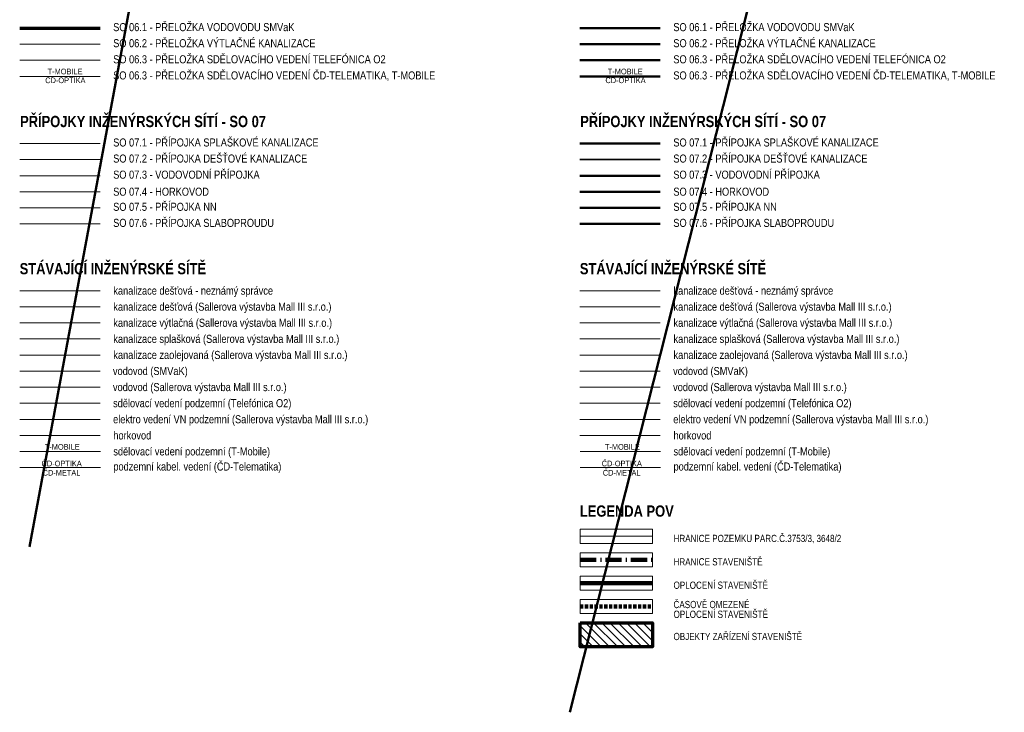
# Model space of a CAD drawing. Header units: millimetres. Extents: x -124639 to 133188, y -48358 to 76648.
# Tile 1 of 49: x -124639 to -63449, y -23851 to 19222. Entities that reach past the tile are written whole.
import ezdxf

# ---------------------------------------------------------------- set-up
doc = ezdxf.new("R2010")
doc.units = ezdxf.units.MM
doc.header["$MEASUREMENT"] = 0
doc.linetypes.add('čerchovaná 14', pattern=[1580, 1000, -260, 60, -260])
doc.linetypes.add('čárkovaná 3', pattern=[300, 200, -100])
doc.layers.add('0_txt_legendy', color=7, linetype='Continuous')
doc.layers.add('_IS_el_VO_nov', color=7, linetype='Continuous')
doc.styles.add('GENEROVANÝ_STYL_1', font='txt')
doc.styles.add('GENEROVANÝ_STYL_2', font='ARIALN.TTF')
doc.styles.add('GENEROVANÝ_STYL_3', font='arial.ttf')
doc.linetypes.add('kanalizace - výtlak (2)', pattern='A,0,[1,D.1.1.16 SKLADBY  PODLAH A STĚN1.Shx,S=29.365079,R=0,X=-0.2,Y=0],-4200,0', length=4200)
doc.linetypes.add('kanalizace- bez rozlišení druhu', pattern='A,0,[2,D.1.1.16 SKLADBY  PODLAH A STĚN1.Shx,S=29.365079,R=0,X=-0.2,Y=0],-4200,0', length=4200)
doc.linetypes.add('kanalizace_01 (2)', pattern='A,0,[3,D.1.1.16 SKLADBY  PODLAH A STĚN1.Shx,S=31.746032,R=0,X=0,Y=0],-4150,0', length=4150)
doc.linetypes.add('kanalizace_03', pattern='A,0,[4,D.1.1.16 SKLADBY  PODLAH A STĚN1.Shx,S=31.746032,R=0,X=0,Y=0],-4150,0', length=4150)
doc.linetypes.add('kanalizace_05', pattern='A,0,[5,D.1.1.16 SKLADBY  PODLAH A STĚN1.Shx,S=28.373016,R=0,X=0,Y=0],-3725,0', length=3725)
doc.linetypes.add('oplocení spoluvlastnictví (2)', pattern='A,0,[19,D.1.1.16 SKLADBY  PODLAH A STĚN1.Shx,S=23.809524,R=0,X=0,Y=-8.32667e-17],-3000,0', length=3000)
doc.linetypes.add('sdělovací kabely CD - OPTIKA', pattern='A,0,[13,D.1.1.16 SKLADBY  PODLAH A STĚN1.Shx,S=198.412698,R=0,X=0,Y=-0.013997],-25400,0', length=25400)
doc.linetypes.add('sdělovací kabely T-MOBILE', pattern='A,0,[12,D.1.1.16 SKLADBY  PODLAH A STĚN1.Shx,S=198.412698,R=0,X=0,Y=0],-25300,0', length=25300)
doc.linetypes.add('sdělovácí vedení - spojové', pattern='A,0,[11,D.1.1.16 SKLADBY  PODLAH A STĚN1.Shx,S=30.15873,R=0,X=-0.2,Y=5.55112e-16],-4200,0', length=4200)
doc.linetypes.add('silové vedení - NN', pattern='A,0,[10,D.1.1.16 SKLADBY  PODLAH A STĚN1.Shx,S=38.095238,R=0,X=0,Y=0.025],-5400,0', length=5400)
doc.linetypes.add('silové vedení - VN', pattern='A,0,[8,D.1.1.16 SKLADBY  PODLAH A STĚN1.Shx,S=38.095238,R=0,X=0,Y=0.025],-5400,0', length=5400)
doc.linetypes.add('tepelné potrubí - teplovodní_ primární', pattern='A,0,[9,D.1.1.16 SKLADBY  PODLAH A STĚN1.Shx,S=27.777778,R=0,X=0,Y=0],-4200,0', length=4200)
doc.linetypes.add('vedení_O2_01', pattern='A,0,[7,D.1.1.16 SKLADBY  PODLAH A STĚN1.Shx,S=47.619048,R=0,X=0,Y=3.19605e-14],-6200,0', length=6200)
doc.linetypes.add('veřejné osvětlení1', pattern='A,0,[18,D.1.1.16 SKLADBY  PODLAH A STĚN1.Shx,S=38.095238,R=0,X=0,Y=0.002644],-5400,0', length=5400)
doc.linetypes.add('vodovod_05 (2)', pattern='A,0,[6,D.1.1.16 SKLADBY  PODLAH A STĚN1.Shx,S=23.809524,R=0,X=0,Y=0],-3150,0', length=3150)

msp = doc.modelspace()

# ---------------------------------------------------------------- hatches: boundary and pattern name
at = {"layer": '0_txt_legendy', "linetype": 'Continuous', "lineweight": 25}
h = msp.add_hatch(dxfattribs=at)
h.set_pattern_fill('konstrukční_desky_0001', color=1, style=0, pattern_type=2)
h.set_pattern_definition([(135, (-87571.17, -19183.5), (254.56, 254.56), [])])
h.paths.add_polyline_path([(-89811, -18289), (-85311, -18289), (-85311, -19789), (-89811, -19789)])

# ---------------------------------------------------------------- linework, layer by layer
at = {"layer": '0_txt_legendy', "color": 92, "linetype": 'vodovod_05 (2)', "lineweight": 70, "true_color": 0x00d700}
msp.add_line((-124639, 18695), (-119638, 18695), dxfattribs=at)
at = {"layer": '0_txt_legendy', "color": 92, "linetype": 'vodovod_05 (2)', "lineweight": 50, "true_color": 0x00d700}
for p, q in [((-89827, 18695), (-84827, 18695)), ((-89827, 9521), (-84827, 9521))]:
    msp.add_line(p, q, dxfattribs=at)
at = {"layer": '0_txt_legendy', "color": 250, "linetype": 'kanalizace - výtlak (2)', "lineweight": 20, "true_color": 0x292929}
msp.add_line((-124639, 17695), (-119638, 17695), dxfattribs=at)
at = {"layer": '0_txt_legendy', "color": 92, "linetype": 'kanalizace - výtlak (2)', "lineweight": 50, "true_color": 0x00d700}
msp.add_line((-89827, 17695), (-84827, 17695), dxfattribs=at)
at = {"layer": '0_txt_legendy', "color": 250, "linetype": 'vedení_O2_01', "lineweight": 20, "true_color": 0x292929}
msp.add_line((-124639, 16695), (-119638, 16695), dxfattribs=at)
at = {"layer": '0_txt_legendy', "color": 92, "linetype": 'vedení_O2_01', "lineweight": 50, "true_color": 0x00d700}
msp.add_line((-89827, 16695), (-84827, 16695), dxfattribs=at)
at = {"layer": '0_txt_legendy', "color": 250, "linetype": 'sdělovací kabely T-MOBILE', "lineweight": 20, "true_color": 0x292929}
msp.add_line((-124639, 15695), (-119638, 15695), dxfattribs=at)
at = {"layer": '0_txt_legendy', "color": 92, "linetype": 'sdělovací kabely T-MOBILE', "lineweight": 50, "true_color": 0x00d700}
msp.add_line((-89827, 15695), (-84827, 15695), dxfattribs=at)
at = {"layer": '0_txt_legendy', "color": 250, "linetype": 'kanalizace_05', "lineweight": 20, "true_color": 0x292929}
msp.add_line((-124639, 11521), (-119638, 11521), dxfattribs=at)
at = {"layer": '0_txt_legendy', "color": 92, "linetype": 'kanalizace_05', "lineweight": 50, "true_color": 0x00d700}
msp.add_line((-89827, 11521), (-84827, 11521), dxfattribs=at)
at = {"layer": '0_txt_legendy', "color": 250, "linetype": 'kanalizace_01 (2)', "lineweight": 20, "true_color": 0x292929}
msp.add_line((-124639, 10521), (-119638, 10521), dxfattribs=at)
at = {"layer": '0_txt_legendy', "color": 92, "linetype": 'kanalizace_01 (2)', "lineweight": 35, "true_color": 0x00d700}
msp.add_line((-89827, 10521), (-84827, 10521), dxfattribs=at)
at = {"layer": '0_txt_legendy', "color": 250, "linetype": 'vodovod_05 (2)', "lineweight": 20, "true_color": 0x292929}
msp.add_line((-124639, 9521), (-119638, 9521), dxfattribs=at)
at = {"layer": '0_txt_legendy', "color": 250, "linetype": 'tepelné potrubí - teplovodní_ primární', "lineweight": 20, "true_color": 0x292929}
msp.add_line((-124639, 8521), (-119638, 8521), dxfattribs=at)
at = {"layer": '0_txt_legendy', "color": 92, "linetype": 'tepelné potrubí - teplovodní_ primární', "lineweight": 50, "true_color": 0x00d700}
msp.add_line((-89827, 8521), (-84827, 8521), dxfattribs=at)
at = {"layer": '0_txt_legendy', "color": 250, "linetype": 'silové vedení - NN', "lineweight": 20, "true_color": 0x292929}
msp.add_line((-124639, 7521), (-119638, 7521), dxfattribs=at)
at = {"layer": '0_txt_legendy', "color": 92, "linetype": 'silové vedení - NN', "lineweight": 50, "true_color": 0x00d700}
msp.add_line((-89827, 7521), (-84827, 7521), dxfattribs=at)
at = {"layer": '0_txt_legendy', "color": 250, "linetype": 'sdělovácí vedení - spojové', "lineweight": 20, "true_color": 0x292929}
msp.add_line((-124639, 6521), (-119638, 6521), dxfattribs=at)
at = {"layer": '0_txt_legendy', "color": 92, "linetype": 'sdělovácí vedení - spojové', "lineweight": 50, "true_color": 0x00d700}
msp.add_line((-89827, 6521), (-84827, 6521), dxfattribs=at)
at = {"layer": '0_txt_legendy', "color": 51, "linetype": 'kanalizace_01 (2)', "lineweight": 20, "true_color": 0xfcf969}
for p, q in [((-124639, 2368), (-119638, 2368)), ((-89827, 2368), (-84827, 2368))]:
    msp.add_line(p, q, dxfattribs=at)
at = {"layer": '0_txt_legendy', "color": 51, "linetype": 'kanalizace- bez rozlišení druhu', "lineweight": 20, "true_color": 0xfcf969}
msp.add_line((-124639, 1368), (-119638, 1368), dxfattribs=at)
at = {"layer": '0_txt_legendy', "color": 9, "linetype": 'kanalizace- bez rozlišení druhu', "lineweight": 13}
msp.add_line((-89827, 1368), (-84827, 1368), dxfattribs=at)
at = {"layer": '0_txt_legendy', "color": 51, "linetype": 'kanalizace - výtlak (2)', "lineweight": 20, "true_color": 0xfcf969}
for p, q in [((-124639, 368), (-119638, 368)), ((-89827, 368), (-84827, 368))]:
    msp.add_line(p, q, dxfattribs=at)
at = {"layer": '0_txt_legendy', "color": 51, "linetype": 'kanalizace_05', "lineweight": 20, "true_color": 0xfcf969}
msp.add_line((-124639, -632), (-119638, -632), dxfattribs=at)
at = {"layer": '0_txt_legendy', "color": 9, "linetype": 'kanalizace_05', "lineweight": 13}
msp.add_line((-89827, -632), (-84827, -632), dxfattribs=at)
at = {"layer": '0_txt_legendy', "color": 51, "linetype": 'kanalizace_03', "lineweight": 20, "true_color": 0xfcf969}
msp.add_line((-124639, -1632), (-119638, -1632), dxfattribs=at)
at = {"layer": '0_txt_legendy', "color": 9, "linetype": 'kanalizace_03', "lineweight": 13}
msp.add_line((-89827, -1632), (-84827, -1632), dxfattribs=at)
at = {"layer": '0_txt_legendy', "color": 51, "linetype": 'vodovod_05 (2)', "lineweight": 20, "true_color": 0xfcf969}
for p, q in [((-124639, -2632), (-119638, -2632)), ((-89827, -2632), (-84827, -2632)), ((-124639, -3632), (-119638, -3632))]:
    msp.add_line(p, q, dxfattribs=at)
at = {"layer": '0_txt_legendy', "color": 9, "linetype": 'vodovod_05 (2)', "lineweight": 13}
msp.add_line((-89827, -3632), (-84827, -3632), dxfattribs=at)
at = {"layer": '0_txt_legendy', "color": 51, "linetype": 'vedení_O2_01', "lineweight": 20, "true_color": 0xfcf969}
for p, q in [((-124639, -4632), (-119638, -4632)), ((-89827, -4632), (-84827, -4632))]:
    msp.add_line(p, q, dxfattribs=at)
at = {"layer": '0_txt_legendy', "color": 51, "linetype": 'silové vedení - VN', "lineweight": 20, "true_color": 0xfcf969}
msp.add_line((-124639, -5632), (-119638, -5632), dxfattribs=at)
at = {"layer": '0_txt_legendy', "color": 255, "linetype": 'silové vedení - VN', "lineweight": 0}
msp.add_line((-89827, -5632), (-84827, -5632), dxfattribs=at)
at = {"layer": '0_txt_legendy', "color": 51, "linetype": 'tepelné potrubí - teplovodní_ primární', "lineweight": 20, "true_color": 0xfcf969}
for p, q in [((-124639, -6632), (-119638, -6632)), ((-89827, -6632), (-84827, -6632))]:
    msp.add_line(p, q, dxfattribs=at)
at = {"layer": '0_txt_legendy', "color": 51, "linetype": 'sdělovací kabely T-MOBILE', "lineweight": 20, "true_color": 0xfcf969}
for p, q in [((-124623, -7632), (-119623, -7632)), ((-89811, -7632), (-84811, -7632))]:
    msp.add_line(p, q, dxfattribs=at)
at = {"layer": '0_txt_legendy', "color": 51, "linetype": 'sdělovací kabely CD - OPTIKA', "lineweight": 20, "true_color": 0xfcf969}
for p, q in [((-124623, -8632), (-119623, -8632)), ((-89811, -8632), (-84811, -8632))]:
    msp.add_line(p, q, dxfattribs=at)
at = {"layer": '0_txt_legendy', "color": 7, "linetype": 'Continuous', "lineweight": 13}
for p, q in [((-89811, -13343), (-89811, -12468)), ((-89811, -12468), (-85311, -12468)), ((-85311, -12468), (-85311, -13343)), ((-85311, -13343), (-89811, -13343)), ((-89811, -14798), (-89811, -13923)), ((-89811, -13923), (-85311, -13923)), ((-85311, -13923), (-85311, -14798)), ((-85311, -14798), (-89811, -14798)), ((-89811, -16253), (-89811, -15379)), ((-89811, -15379), (-85311, -15379)), ((-85311, -15379), (-85311, -16253)), ((-85311, -16253), (-89811, -16253)), ((-89811, -17709), (-89811, -16834)), ((-89811, -16834), (-85311, -16834)), ((-85311, -16834), (-85311, -17709)), ((-85311, -17709), (-89811, -17709))]:
    msp.add_line(p, q, dxfattribs=at)
at = {"layer": '0_txt_legendy', "color": 251, "linetype": 'Continuous', "lineweight": 20, "true_color": 0x6a6a6a}
msp.add_line((-89811, -12906), (-85311, -12906), dxfattribs=at)
at = {"layer": '0_txt_legendy', "color": 1, "linetype": 'čerchovaná 14', "lineweight": 100}
msp.add_line((-89811, -14361), (-85311, -14361), dxfattribs=at)
at = {"layer": '0_txt_legendy', "color": 1, "linetype": 'oplocení spoluvlastnictví (2)', "lineweight": 100}
msp.add_line((-89811, -15816), (-85311, -15816), dxfattribs=at)
at = {"layer": '0_txt_legendy', "color": 1, "linetype": 'čárkovaná 3', "lineweight": 100}
msp.add_line((-89811, -17271), (-85311, -17271), dxfattribs=at)
at = {"layer": '0_txt_legendy', "color": 1, "linetype": 'Continuous', "lineweight": 70, "flags": 128}
msp.add_lwpolyline([(-89811, -18289), (-85311, -18289), (-85311, -19789), (-89811, -19789)], close=True, dxfattribs=at)
at = {"layer": '_IS_el_VO_nov', "color": 92, "linetype": 'veřejné osvětlení1', "lineweight": 50, "true_color": 0x00d700}
for p, q in [((-109949, 62292), (-124035, -13557)), ((-68773, 61931), (-90445, -23851))]:
    msp.add_line(p, q, dxfattribs=at)

# ---------------------------------------------------------------- texts
at = {"layer": '0_txt_legendy', "color": 92, "linetype": 'Continuous', "lineweight": 70, "true_color": 0x00d700, "insert": (-118829, 18755), "char_height": 500, "attachment_point": 4, "style": 'GENEROVANÝ_STYL_1'}
msp.add_mtext('\\A1;{\\pql;\\fArial Narrow|b0|i0|c238|p34;SO 06.1 - PŘELOŽKA VODOVODU SMVaK}', dxfattribs=at)
at = {"layer": '0_txt_legendy', "color": 92, "linetype": 'Continuous', "lineweight": 25, "true_color": 0x00d700, "char_height": 500, "attachment_point": 4, "style": 'GENEROVANÝ_STYL_1'}
for s, insert in [('\\A1;{\\pql;\\fArial Narrow|b0|i0|c238|p34;SO 06.1 - PŘELOŽKA VODOVODU SMVaK}', (-84017, 18755)), ('\\A1;{\\pql;\\fArial Narrow|b0|i0|c238|p34;SO 06.2 - PŘELOŽKA VÝTLAČNÉ KANALIZACE}', (-84017, 17755)), ('\\A1;{\\pql;\\fArial Narrow|b0|i0|c238|p34;SO 06.3 - PŘELOŽKA SDĚLOVACÍHO VEDENÍ TELEFÓNICA O2}', (-84017, 16755)), ('\\A1;{\\pql;\\fArial Narrow|b0|i0|c238|p34;SO 06.3 - PŘELOŽKA SDĚLOVACÍHO VEDENÍ ČD-TELEMATIKA, T-MOBILE}', (-84017, 15710)), ('\\A1;{\\pql;\\fArial Narrow|b0|i0|c238|p34;SO 07.1 - PŘÍPOJKA SPLAŠKOVÉ KANALIZACE}', (-84017, 11582)), ('\\A1;{\\pql;\\fArial Narrow|b0|i0|c238|p34;SO 07.2 - PŘÍPOJKA DEŠŤOVÉ KANALIZACE}', (-84017, 10582)), ('\\A1;{\\pql;\\fArial Narrow|b0|i0|c238|p34;SO 07.3 - VODOVODNÍ PŘÍPOJKA}', (-84017, 9582)), ('\\A1;{\\pql;\\fArial Narrow|b0|i0|c238|p34;SO 07.4 - HORKOVOD}', (-84017, 8521)), ('\\A1;{\\pql;\\fArial Narrow|b0|i0|c238|p34;SO 07.5 - PŘÍPOJKA NN}', (-84017, 7582)), ('\\A1;{\\pql;\\fArial Narrow|b0|i0|c238|p34;SO 07.6 - PŘÍPOJKA SLABOPROUDU}', (-84017, 6582))]:
    msp.add_mtext(s, dxfattribs=dict(at, insert=insert))
at = {"layer": '0_txt_legendy', "color": 250, "linetype": 'Continuous', "lineweight": 20, "true_color": 0x292929, "style": 'GENEROVANÝ_STYL_1'}
for s, insert, char_height, attachment_point in [('\\A1;{\\pql;\\fArial Narrow|b0|i0|c238|p34;SO 06.2 - PŘELOŽKA VÝTLAČNÉ KANALIZACE}', (-118829, 17755), 500, 4), ('\\A1;{\\pql;\\fArial Narrow|b0|i0|c238|p34;SO 06.3 - PŘELOŽKA SDĚLOVACÍHO VEDENÍ TELEFÓNICA O2}', (-118829, 16755), 500, 4), ('\\A1;{\\pql;\\fArial Narrow|b0|i0|c238|p34;T-MOBILE}', (-122902, 15820), 350, 7), ('\\A1;{\\pql;\\fArial Narrow|b0|i0|c238|p34;SO 06.3 - PŘELOŽKA SDĚLOVACÍHO VEDENÍ ČD-TELEMATIKA, T-MOBILE}', (-118829, 15710), 500, 4), ('\\A1;{\\pql;\\fArial Narrow|b0|i0|c238|p34;ČD-OPTIKA}', (-123050, 15627), 350, 1), ('\\A1;{\\pql;\\fArial Narrow|b0|i0|c238|p34;SO 07.1 - PŘÍPOJKA SPLAŠKOVÉ KANALIZACE}', (-118829, 11582), 500, 4), ('\\A1;{\\pql;\\fArial Narrow|b0|i0|c238|p34;SO 07.2 - PŘÍPOJKA DEŠŤOVÉ KANALIZACE}', (-118829, 10582), 500, 4), ('\\A1;{\\pql;\\fArial Narrow|b0|i0|c238|p34;SO 07.3 - VODOVODNÍ PŘÍPOJKA}', (-118829, 9582), 500, 4), ('\\A1;{\\pql;\\fArial Narrow|b0|i0|c238|p34;SO 07.4 - HORKOVOD}', (-118829, 8521), 500, 4), ('\\A1;{\\pql;\\fArial Narrow|b0|i0|c238|p34;SO 07.5 - PŘÍPOJKA NN}', (-118829, 7582), 500, 4), ('\\A1;{\\pql;\\fArial Narrow|b0|i0|c238|p34;SO 07.6 - PŘÍPOJKA SLABOPROUDU}', (-118829, 6582), 500, 4)]:
    msp.add_mtext(s, dxfattribs=dict(at, insert=insert, char_height=char_height, attachment_point=attachment_point))
at = {"layer": '0_txt_legendy', "color": 92, "linetype": 'Continuous', "lineweight": 13, "true_color": 0x00d700, "insert": (-88090, 15820), "char_height": 350, "attachment_point": 7, "style": 'GENEROVANÝ_STYL_1'}
msp.add_mtext('\\A1;{\\pql;\\fArial Narrow|b0|i0|c238|p34;T-MOBILE}', dxfattribs=at)
at = {"layer": '0_txt_legendy', "color": 92, "linetype": 'Continuous', "lineweight": 18, "true_color": 0x00d700, "insert": (-88238, 15627), "char_height": 350, "attachment_point": 1, "style": 'GENEROVANÝ_STYL_1'}
msp.add_mtext('\\A1;{\\pql;\\fArial Narrow|b0|i0|c238|p34;ČD-OPTIKA}', dxfattribs=at)
at = {"layer": '0_txt_legendy', "color": 7, "linetype": 'Continuous', "lineweight": 13, "attachment_point": 7}
for s, insert, char_height, style in [('\\A1;{\\pql;\\fArial Narrow|b1|i0|c238|p34;PŘÍPOJKY INŽENÝRSKÝCH SÍTÍ - SO 07}', (-124613, 12531), 700, 'GENEROVANÝ_STYL_2'), ('\\A1;{\\pql;\\fArial Narrow|b1|i0|c238|p34;PŘÍPOJKY INŽENÝRSKÝCH SÍTÍ - SO 07}', (-89802, 12531), 700, 'GENEROVANÝ_STYL_2'), ('\\A1;{\\pql;\\fArial Narrow|b1|i0|c238|p34;STÁVAJÍCÍ INŽENÝRSKÉ SÍTĚ}', (-124639, 3378), 700, 'GENEROVANÝ_STYL_2'), ('\\A1;{\\pql;\\fArial Narrow|b1|i0|c238|p34;STÁVAJÍCÍ INŽENÝRSKÉ SÍTĚ}', (-89827, 3378), 700, 'GENEROVANÝ_STYL_2'), ('\\A1;{\\pql;\\fArial Narrow|b1|i0|c238|p34;LEGENDA POV}', (-89827, -11696), 700, 'GENEROVANÝ_STYL_2'), ('\\A1;{\\W0.800000x;\\pql;\\fArial|b0|i0|c238|p38;HRANICE POZEMKU PARC.Č.3753/3, 3648/2}', (-84006, -13347), 450, 'GENEROVANÝ_STYL_3'), ('\\A1;{\\W0.800000x;\\pql;\\fArial|b0|i0|c238|p38;HRANICE STAVENIŠTĚ}', (-84006, -14722), 450, 'GENEROVANÝ_STYL_3'), ('\\A1;{\\W0.800000x;\\pql;\\fArial|b0|i0|c238|p38;OPLOCENÍ STAVENIŠTĚ}', (-84006, -16177), 450, 'GENEROVANÝ_STYL_3'), ('\\A1;{\\W0.800000x;\\pql;\\fArial|b0|i0|c238|p38;OBJEKTY ZAŘÍZENÍ STAVENIŠTĚ}', (-84006, -19366), 450, 'GENEROVANÝ_STYL_3')]:
    msp.add_mtext(s, dxfattribs=dict(at, insert=insert, char_height=char_height, style=style))
at = {"layer": '0_txt_legendy', "color": 254, "linetype": 'Continuous', "lineweight": 0, "true_color": 0xe8e8e8, "char_height": 500, "attachment_point": 4, "style": 'GENEROVANÝ_STYL_1'}
for s, insert in [('\\A1;{\\pql;\\fArial Narrow|b0|i0|c238|p34;kanalizace dešťová - neznámý správce}', (-118819, 2296)), ('\\A1;{\\pql;\\fArial Narrow|b0|i0|c238|p34;kanalizace dešťová - neznámý správce}', (-84007, 2296)), ('\\A1;{\\pql;\\fArial Narrow|b0|i0|c238|p34;kanalizace dešťová (Sallerova výstavba Mall III s.r.o.)}', (-118819, 1298)), ('\\A1;{\\pql;\\fArial Narrow|b0|i0|c238|p34;kanalizace dešťová (Sallerova výstavba Mall III s.r.o.)}', (-84007, 1298)), ('\\A1;{\\pql;\\fArial Narrow|b0|i0|c238|p34;kanalizace výtlačná (Sallerova výstavba Mall III s.r.o.)}', (-118819, 298)), ('\\A1;{\\pql;\\fArial Narrow|b0|i0|c238|p34;kanalizace výtlačná (Sallerova výstavba Mall III s.r.o.)}', (-84007, 298)), ('\\A1;{\\pql;\\fArial Narrow|b0|i0|c238|p34;kanalizace splašková (Sallerova výstavba Mall III s.r.o.)}', (-118819, -702)), ('\\A1;{\\pql;\\fArial Narrow|b0|i0|c238|p34;kanalizace splašková (Sallerova výstavba Mall III s.r.o.)}', (-84007, -702)), ('\\A1;{\\pql;\\fArial Narrow|b0|i0|c238|p34;kanalizace zaolejovaná (Sallerova výstavba Mall III s.r.o.)}', (-118819, -1702)), ('\\A1;{\\pql;\\fArial Narrow|b0|i0|c238|p34;kanalizace zaolejovaná (Sallerova výstavba Mall III s.r.o.)}', (-84007, -1702)), ('\\A1;{\\pql;\\fArial Narrow|b0|i0|c238|p34;vodovod (SMVaK)}', (-118844, -2702)), ('\\A1;{\\pql;\\fArial Narrow|b0|i0|c238|p34;vodovod (SMVaK)}', (-84032, -2702)), ('\\A1;{\\pql;\\fArial Narrow|b0|i0|c238|p34;vodovod (Sallerova výstavba Mall III s.r.o.)}', (-118844, -3702)), ('\\A1;{\\pql;\\fArial Narrow|b0|i0|c238|p34;vodovod (Sallerova výstavba Mall III s.r.o.)}', (-84032, -3702)), ('\\A1;{\\pql;\\fArial Narrow|b0|i0|c238|p34;sdělovací vedení podzemní (Telefónica O2)}', (-118836, -4702)), ('\\A1;{\\pql;\\fArial Narrow|b0|i0|c238|p34;sdělovací vedení podzemní (Telefónica O2)}', (-84024, -4702)), ('\\A1;{\\pql;\\fArial Narrow|b0|i0|c238|p34;elektro vedení VN podzemní \\fArial Narrow|b0|i0|c238|p34;\\C7;(Sallerova výstavba Mall III s.r.o.)\\fArial Narrow|b0|i0|c238|p34;\\c15263976; }', (-118834, -5702)), ('\\A1;{\\pql;\\fArial Narrow|b0|i0|c238|p34;elektro vedení VN podzemní \\fArial Narrow|b0|i0|c238|p34;\\C7;(Sallerova výstavba Mall III s.r.o.)\\fArial Narrow|b0|i0|c238|p34;\\c15263976; }', (-84022, -5702)), ('\\A1;{\\pql;\\fArial Narrow|b0|i0|c238|p34;horkovod}', (-118820, -6637)), ('\\A1;{\\pql;\\fArial Narrow|b0|i0|c238|p34;horkovod}', (-84008, -6637)), ('\\A1;{\\pql;\\fArial Narrow|b0|i0|c238|p34;sdělovací vedení podzemní (T-Mobile)}', (-118820, -7702)), ('\\A1;{\\pql;\\fArial Narrow|b0|i0|c238|p34;sdělovací vedení podzemní (T-Mobile)}', (-84008, -7702)), ('\\A1;{\\pql;\\fArial Narrow|b0|i0|c238|p34;podzemní kabel. vedení (ČD-Telematika)}', (-118818, -8641)), ('\\A1;{\\pql;\\fArial Narrow|b0|i0|c238|p34;podzemní kabel. vedení (ČD-Telematika)}', (-84006, -8641))]:
    msp.add_mtext(s, dxfattribs=dict(at, insert=insert))
at = {"layer": '0_txt_legendy', "color": 51, "linetype": 'Continuous', "lineweight": 20, "true_color": 0xfcf969, "char_height": 350, "attachment_point": 7, "style": 'GENEROVANÝ_STYL_1'}
for s, insert in [('\\A1;{\\pql;\\fArial Narrow|b0|i0|c238|p34;T-MOBILE}', (-123078, -7524)), ('\\A1;{\\pql;\\fArial Narrow|b0|i0|c238|p34;T-MOBILE}', (-88266, -7524)), ('\\A1;{\\pql;\\fArial Narrow|b0|i0|c238|p34;ČD-OPTIKA}', (-123281, -8559)), ('\\A1;{\\pql;\\fArial Narrow|b0|i0|c238|p34;ČD-OPTIKA}', (-88470, -8559)), ('\\A1;{\\pql;\\fArial Narrow|b0|i0|c238|p34;ČD-METAL}', (-123212, -9135)), ('\\A1;{\\pql;\\fArial Narrow|b0|i0|c238|p34;ČD-METAL}', (-88400, -9135))]:
    msp.add_mtext(s, dxfattribs=dict(at, insert=insert))
at = {"layer": '0_txt_legendy', "color": 7, "linetype": 'Continuous', "lineweight": 13, "insert": (-84006, -17986), "char_height": 450, "attachment_point": 7, "line_spacing_factor": 0.809296, "style": 'GENEROVANÝ_STYL_3'}
msp.add_mtext('\\A1;{\\W0.800000x;\\pql;\\fArial|b0|i0|c238|p38;ČASOVĚ OMEZENÉ\\P\\pql;\\fArial|b0|i0|c238|p38;OPLOCENÍ STAVENIŠTĚ}', dxfattribs=at)

doc.saveas('drawing.dxf')
